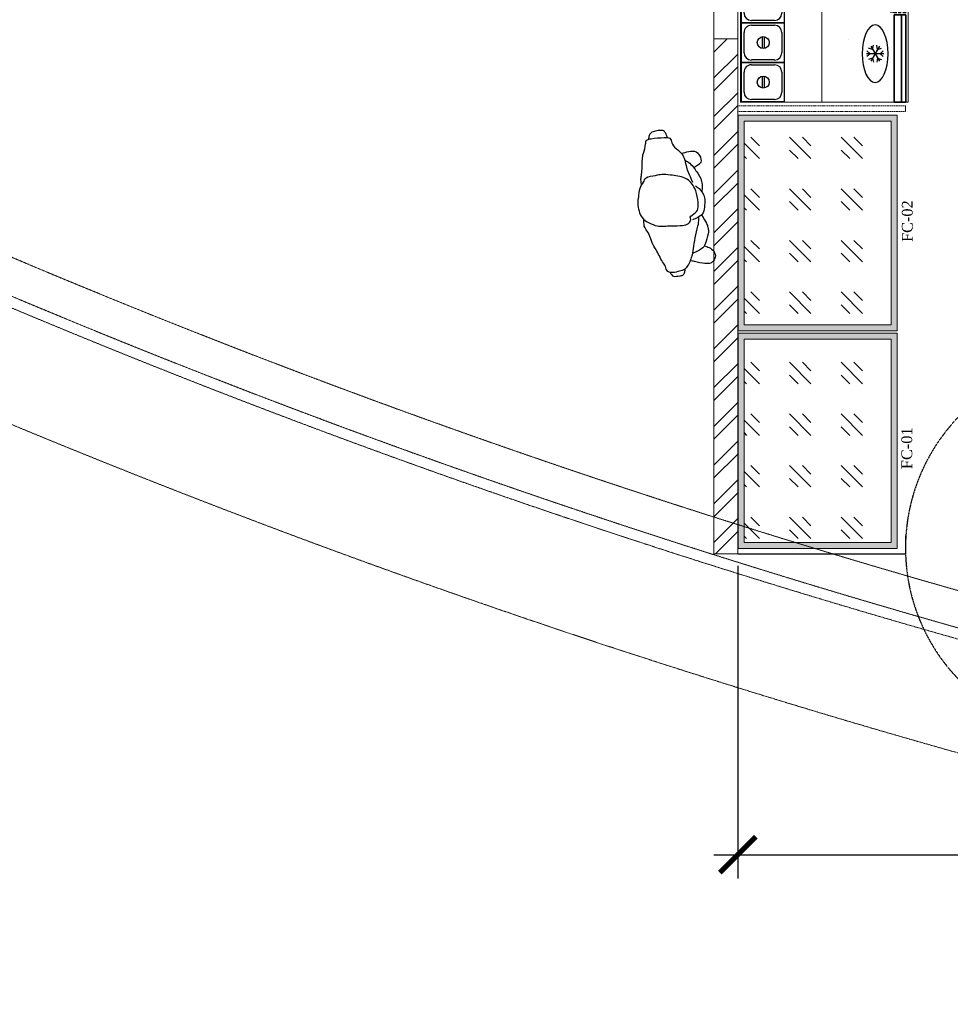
# Model space of a CAD drawing. Header units: inches. Extents: x 1703 to 137267, y -37098 to 14102.
# Tile 24 of 142: x 38916 to 42802, y 678 to 4789. Entities that reach past the tile are written whole.
import ezdxf

# ---------------------------------------------------------------- set-up
doc = ezdxf.new("R2010")
doc.units = ezdxf.units.IN
doc.header["$MEASUREMENT"] = 0
for name, pattern in [('DASHED', [0.75, 0.5, -0.25]), ('DASHED2', [0.375, 0.25, -0.125]), ('HIDDEN', [0.375, 0.25, -0.125]), ('LEVEL-F-OVERALL LAYOUT$0$HIDDEN', [0.375, 0.25, -0.125]), ('LEVEL-F-OVERALL LAYOUT$0$Hidden 2mm', [3, 2, -1])]:
    doc.linetypes.add(name, pattern=pattern)
for name, color, linetype in [('A-ANNO-DIMS-30', 7, 'Continuous'), ('AG-PEOPLE', 8, 'Continuous'), ('BA-DEMOLISTION WALL', 3, 'Continuous'), ('CT_PARTITION WALL', 180, 'Continuous'), ('DOOR', 7, 'Continuous'), ('elevation line', 1, 'Continuous'), ('EQUI.', 4, 'Continuous'), ('HATCH', 8, 'Continuous'), ('IQ_200_3D', 1, 'Continuous'), ('kitchen equip1', 8, 'Continuous')]:
    doc.layers.add(name, color=color, linetype=linetype)
for name, color, linetype, lineweight in [('CKD - Kit Text', 171, 'Continuous', 13), ('CKD Equipments', 252, 'Continuous', 0), ('Equipments CKD', 252, 'Continuous', 0), ('LEVEL-F-OVERALL LAYOUT$0$A-DETL', 251, 'Continuous', 15), ('LEVEL-F-OVERALL LAYOUT$0$I-FLOR-OVHD', 251, 'LEVEL-F-OVERALL LAYOUT$0$HIDDEN', 18)]:
    doc.layers.add(name, color=color, linetype=linetype, lineweight=lineweight)
doc.styles.add('I_NOTE', font='txt', dxfattribs={"height": 2})
doc.styles.add('style12', font='BOOKOSI.TTF')
doc.dimstyles.new('I_STANDARD_MM', dxfattribs={"dimtxt": 2, "dimasz": 1, "dimexe": 2, "dimexo": 1, "dimgap": 1, "dimtad": 1, "dimdec": 0, "dimrnd": 5, "dimzin": 3, "dimdsep": 46, "dimtxsty": 'I_NOTE', "dimblk": 'ARCHTICK', "dimcen": 0.09, "dimdle": 2, "dimclrd": 1, "dimclre": 1, "dimclrt": 4, "dimadec": 4, "dimazin": 0, "dimtfac": 1, "dimtdec": 0, "dimtmove": 1, "dimatfit": 3, "dimldrblk": 'OPEN90', "dimfxl": 1, "dimfrac": 1, "dimtolj": 1, "dimtzin": 0, "dimlwd": -1, "dimlwe": -1, "dimarcsym": 0})

# ---------------------------------------------------------------- blocks, each defined once
blk = doc.blocks.new('15')
at = {"layer": 'AG-PEOPLE'}
for points, knots in [([(-107.7, 42.8), (-108.9, 31.8), (-112.4, 14.4), (-105.5, -20.8), (-93.2, -81.6), (-66.8, -104.5), (-42.7, -120.1), (4.4, -127.7), (44.6, -126.7), (60.3, -114), (74.1, -84.1), (86.9, -94.7), (104.6, -80.4), (110.5, -54.1), (104, -7.1), (106.7, 50.6), (85.9, 82.8), (66.6, 117.5), (2.9, 127.9), (-24.1, 118.7), (-59.9, 115.1), (-83.6, 94.6), (-105, 85.2), (-106.3, 55.8), (-107.7, 42.8)], [0, 0, 0, 0, 0.297584, 0.631064, 1.068635, 1.39533, 1.69617, 2.097861, 2.458938, 2.716293, 3.010442, 3.199165, 3.447293, 3.731671, 4.119196, 4.541864, 4.881702, 5.22714, 5.673063, 5.989311, 6.327668, 6.644571, 6.906626, 7.259736, 7.259736, 7.259736, 7.259736]), ([(-74.9, 102.2), (-87.3, 103.4), (-102.2, 104.4), (-122.4, 96.1), (-179, 92.2), (-201.7, 86.9), (-239.9, 70.8), (-259.4, 71.9), (-264.7, 46.5), (-263.7, -5.3), (-262.5, -33.7), (-235.3, -36), (-215.1, -49), (-187.5, -84.9), (-130.9, -88.3), (-107.8, -96.8), (-68.1, -110.1)], [6.336389, 6.336389, 6.336389, 6.336389, 6.537667, 6.800059, 7.37971, 7.71926, 8.092946, 8.308631, 8.544876, 8.921489, 9.16867, 9.425346, 9.786299, 10.132859, 10.546398, 10.784625, 10.784625, 10.784625, 10.784625]), ([(77.7, -124.6), (100, -122.8), (135.8, -110.5), (200.3, -91.3), (238.6, -86), (294.2, -56.2), (295.3, -32.4), (303.2, -8.2), (298.9, 27.2), (269.5, 27.4), (257, 41.2), (201, 60.8), (175.6, 78), (130.3, 86), (104.4, 105.3), (92.3, 105.2), (71.3, 104.1)], [1.45444, 1.45444, 1.45444, 1.45444, 1.608341, 2.190332, 2.473474, 2.723913, 2.957268, 3.222842, 3.497886, 3.761391, 4.064663, 4.480615, 4.759776, 5.007102, 5.318048, 5.421629, 5.421629, 5.421629, 5.421629]), ([(-262.5, -20.9), (-267.2, -19.6), (-276, -16), (-290.7, -11.5), (-296.4, 5.9), (-292.6, 27.4), (-289.7, 47.9), (-276.6, 55.7), (-266.7, 58.6), (-261.7, 58.9)], [0, 0, 0, 0, 0.204936, 0.407613, 0.612349, 0.853232, 1.078576, 1.277206, 1.488019, 1.488019, 1.488019, 1.488019]), ([(299.6, 11.9), (303.4, 10.5), (310.2, 5.7), (319.5, 0.3), (317, -27.1), (317.1, -40.2), (305.8, -49.2), (296.8, -51.1), (292.2, -51)], [0, 0, 0, 0, 0.185845, 0.348437, 0.605768, 0.790156, 0.977812, 1.178868, 1.178868, 1.178868, 1.178868]), ([(-192, -73.6), (-196.5, -95), (-204.1, -131.1), (-178.7, -150), (-146.9, -156.9), (-137.7, -137.2), (-131.1, -126.5), (-128.6, -120.4)], [0.360496, 0.360496, 0.360496, 0.360496, 0.7344, 1.013881, 1.306887, 1.531117, 1.762107, 1.762107, 1.762107, 1.762107]), ([(200.2, -139), (202.3, -145.7), (208.4, -158.5), (223.9, -180.1), (251.8, -183.9), (264.8, -172.4), (276.4, -161.2), (274.9, -132.9), (265.4, -102.9), (258.6, -81.7), (256.5, -75.6)], [0, 0, 0, 0, 0.234933, 0.498205, 0.770578, 0.985693, 1.185055, 1.441446, 1.778194, 1.904722, 1.904722, 1.904722, 1.904722]), ([(-163.1, -84.9), (-160.2, -90), (-145.8, -111.4), (-108, -132.3), (-85.1, -147.1), (-56, -150.2), (-23.9, -146.4)], [0.5150736, 0.5150736, 0.5150736, 0.5150736, 0.6294553, 1.017186, 1.3780901, 1.4807756, 1.4807756, 1.4807756, 1.4807756]), ([(-52.4, -121.1), (-48.6, -126.4), (-41.1, -137.1), (0.7, -161.8), (29.3, -151.3), (64.1, -150.1), (80.3, -120.7), (86, -105.7), (87.8, -97.7)], [0, 0, 0, 0, 0.246088, 0.627223, 0.947124, 1.275341, 1.581551, 1.852766, 1.852766, 1.852766, 1.852766]), ([(70.5, -136.5), (104, -155.9), (124.6, -160.6), (151.5, -161.7), (189.8, -143.2), (209, -137.1), (222.7, -103.6), (227.8, -86.8)], [2.106915, 2.106915, 2.106915, 2.106915, 2.404966, 2.688798, 3.029539, 3.280342, 3.601839, 3.601839, 3.601839, 3.601839])]:
    blk.add_open_spline(points, degree=3, knots=knots, dxfattribs=at)
blk = doc.blocks.new('_ArchTick')
at = {"color": 0, "linetype": 'ByBlock', "const_width": 0.15}
blk.add_lwpolyline([(-0.5, -0.5), (0.5, 0.5)], dxfattribs=at)
blk = doc.blocks.new('*D471')
at = {"layer": 'A-ANNO-DIMS-30', "color": 1}
for p, q in [((41915, 2508.7), (41915, 1202.7)), ((44315, 2508.7), (44315, 1202.7)), ((41815, 1302.7), (44415, 1302.7))]:
    blk.add_line(p, q, dxfattribs=at)
at = {"layer": 'Defpoints', "color": 0}
for p in [(41915, 2558.7), (44315, 2558.7), (44315, 1302.7)]:
    blk.add_point(p, dxfattribs=at)
at = {"layer": 'A-ANNO-DIMS-30', "color": 1, "linetype": 'ByBlock', "xscale": 150, "yscale": 150, "zscale": 150, "rotation": 180}
blk.add_blockref('_ArchTick', (41915, 1302.7), dxfattribs=at)
at = {"layer": 'A-ANNO-DIMS-30', "color": 1, "linetype": 'ByBlock', "xscale": 150, "yscale": 150, "zscale": 150}
blk.add_blockref('_ArchTick', (44315, 1302.7), dxfattribs=at)
at = {"layer": 'A-ANNO-DIMS-30', "color": 1, "insert": (43115, 1402.7), "char_height": 100, "attachment_point": 5, "style": 'I_NOTE'}
blk.add_mtext('\\A1;2400', dxfattribs=at)
blk = doc.blocks.new('_Open90')
at = {"color": 0, "linetype": 'ByBlock', "lineweight": -2}
for p, q in [((0, 0), (-1, 0)), ((-0.5, 0.5), (0, 0)), ((0, 0), (-0.5, -0.5))]:
    blk.add_line(p, q, dxfattribs=at)
blk = doc.blocks.new('ZNS-MC-BASEREFUNIT')
at = {"layer": 'IQ_200_3D'}
for points in [[(0, 70, 155), (0, 70, 600), (304, 70, 600), (304, 70, 155)], [(0, 70, 600), (0, 30, 600), (304, 30, 600), (304, 70, 600)], [(0, 30, 155), (0, 70, 155), (304, 70, 155), (304, 30, 155)], [(304, 30, 500), (0, 30, 500), (0, 45, 500), (304, 45, 500)], [(0, 45, 500), (0, 45, 585), (304, 45, 585), (304, 45, 500)], [(0, 30, 585), (0, 45, 585), (304, 45, 585), (304, 30, 585)], [(0, 30, 500), (0, 30, 155), (304, 30, 155), (304, 30, 500)], [(304, 30, 600), (0, 30, 600), (0, 30, 585), (304, 30, 585)]]:
    blk.add_3dface(points, dxfattribs=at)
for points, invisible_edges in [([(0, 45, 585), (0, 70, 600), (0, 70, 155), (0, 45, 500)], 5), ([(0, 45, 500), (0, 30, 500), (0, 30, 155), (0, 70, 155)], 8), ([(0, 70, 600), (0, 45, 585), (0, 30, 585), (0, 30, 600)], 1), ([(304, 45, 585), (304, 70, 600), (304, 70, 155), (304, 45, 500)], 5), ([(304, 45, 500), (304, 30, 500), (304, 30, 155), (304, 70, 155)], 8), ([(304, 70, 600), (304, 45, 585), (304, 30, 585), (304, 30, 600)], 1)]:
    blk.add_3dface(points, dxfattribs=dict(at, invisible_edges=invisible_edges))
blk = doc.blocks.new('G$C28E28EBE')
at = {"layer": 'CKD Equipments'}
blk.add_line((360, 0, 576.1), (360, 1660, 576.1), dxfattribs=at)
at = {"layer": 'CKD Equipments', "elevation": 576.1}
blk.add_lwpolyline([(700, 1660), (700, 0), (0, 0), (0, 1660), (700, 1660)], close=True, dxfattribs=at)
at = {"layer": 'EQUI.'}
for p, q in [((517.6, 1658.7, 576.1), (695.4, 1658.7, 576.1)), ((517.6, 1493.6, 576.1), (517.6, 1658.7, 576.1)), ((558.2, 1648.5, 576.1), (654.8, 1648.5, 576.1)), ((695.4, 1658.7, 576.1), (695.4, 1493.6, 576.1)), ((527.8, 1534.2, 576.1), (527.8, 1618.1, 576.1)), ((685.2, 1618.1, 576.1), (685.2, 1534.2, 576.1)), ((600.2, 1600.3, 576.1), (600.2, 1551.3, 576.1)), ((610.2, 1551.3, 576.1), (610.2, 1600.3, 576.1)), ((517.6, 1493.6, 576.1), (695.4, 1493.6, 576.1)), ((517.6, 1328.5, 576.1), (517.6, 1493.6, 576.1)), ((517.6, 1493.6, 576.1), (695.4, 1493.6, 576.1)), ((695.4, 1493.6, 576.1), (517.6, 1493.6, 576.1)), ((654.8, 1503.8, 576.1), (558.2, 1503.8, 576.1)), ((558.2, 1483.4, 576.1), (654.8, 1483.4, 576.1)), ((695.4, 1493.6, 576.1), (695.4, 1328.5, 576.1)), ((527.8, 1369.1, 576.1), (527.8, 1453, 576.1)), ((685.2, 1453, 576.1), (685.2, 1369.1, 576.1)), ((600.2, 1435.2, 576.1), (600.2, 1386.2, 576.1)), ((610.2, 1386.2, 576.1), (610.2, 1435.2, 576.1)), ((517.6, 1328.5, 576.1), (695.4, 1328.5, 576.1)), ((517.6, 1163.4, 576.1), (517.6, 1328.5, 576.1)), ((517.6, 1328.5, 576.1), (695.4, 1328.5, 576.1)), ((517.6, 1328.5, 576.1), (695.4, 1328.5, 576.1)), ((695.4, 1328.5, 576.1), (517.6, 1328.5, 576.1)), ((654.8, 1338.7, 576.1), (558.2, 1338.7, 576.1)), ((558.2, 1318.3, 576.1), (654.8, 1318.3, 576.1)), ((558.2, 1318.3, 576.1), (654.8, 1318.3, 576.1)), ((695.4, 1328.5, 576.1), (695.4, 1163.4, 576.1)), ((527.8, 1204, 576.1), (527.8, 1287.9, 576.1)), ((685.2, 1287.9, 576.1), (685.2, 1204, 576.1)), ((600.2, 1270.1, 576.1), (600.2, 1221.1, 576.1)), ((610.2, 1221.1, 576.1), (610.2, 1270.1, 576.1)), ((517.6, 1163.4, 576.1), (695.4, 1163.4, 576.1)), ((517.6, 998.3, 576.1), (517.6, 1163.4, 576.1)), ((517.6, 1163.4, 576.1), (695.4, 1163.4, 576.1)), ((695.4, 1163.4, 576.1), (517.6, 1163.4, 576.1)), ((654.8, 1173.6, 576.1), (558.2, 1173.6, 576.1)), ((558.2, 1153.2, 576.1), (654.8, 1153.2, 576.1)), ((695.4, 1163.4, 576.1), (695.4, 998.3, 576.1)), ((527.8, 1038.9, 576.1), (527.8, 1122.8, 576.1)), ((685.2, 1122.8, 576.1), (685.2, 1038.9, 576.1)), ((600.2, 1105, 576.1), (600.2, 1056, 576.1)), ((610.2, 1056, 576.1), (610.2, 1105, 576.1)), ((517.6, 998.3, 576.1), (695.4, 998.3, 576.1)), ((517.6, 833.2, 576.1), (517.6, 998.3, 576.1)), ((517.6, 998.3, 576.1), (695.4, 998.3, 576.1)), ((695.4, 998.3, 576.1), (517.6, 998.3, 576.1)), ((654.8, 1008.5, 576.1), (558.2, 1008.5, 576.1)), ((558.2, 988.1, 576.1), (654.8, 988.1, 576.1)), ((695.4, 998.3, 576.1), (695.4, 833.2, 576.1)), ((527.8, 873.8, 576.1), (527.8, 957.7, 576.1)), ((685.2, 957.7, 576.1), (685.2, 873.8, 576.1)), ((600.2, 939.9, 576.1), (600.2, 890.9, 576.1)), ((610.2, 890.9, 576.1), (610.2, 939.9, 576.1)), ((517.6, 833.2, 576.1), (695.4, 833.2, 576.1)), ((517.6, 668.1, 576.1), (517.6, 833.2, 576.1)), ((517.6, 833.2, 576.1), (695.4, 833.2, 576.1)), ((695.4, 833.2, 576.1), (517.6, 833.2, 576.1)), ((654.8, 843.4, 576.1), (558.2, 843.4, 576.1)), ((558.2, 823, 576.1), (654.8, 823, 576.1)), ((695.4, 833.2, 576.1), (695.4, 668.1, 576.1)), ((527.8, 708.7, 576.1), (527.8, 792.6, 576.1)), ((685.2, 792.6, 576.1), (685.2, 708.7, 576.1)), ((600.2, 774.8, 576.1), (600.2, 725.8, 576.1)), ((610.2, 725.8, 576.1), (610.2, 774.8, 576.1)), ((517.6, 668.1, 576.1), (695.4, 668.1, 576.1)), ((517.6, 503, 576.1), (517.6, 668.1, 576.1)), ((517.6, 668.1, 576.1), (695.4, 668.1, 576.1)), ((695.4, 668.1, 576.1), (517.6, 668.1, 576.1)), ((654.8, 678.3, 576.1), (558.2, 678.3, 576.1)), ((558.2, 657.9, 576.1), (654.8, 657.9, 576.1)), ((695.4, 668.1, 576.1), (695.4, 503, 576.1)), ((527.8, 543.6, 576.1), (527.8, 627.5, 576.1)), ((685.2, 627.5, 576.1), (685.2, 543.6, 576.1)), ((600.2, 609.7, 576.1), (600.2, 560.7, 576.1)), ((610.2, 560.7, 576.1), (610.2, 609.7, 576.1)), ((517.6, 503, 576.1), (695.4, 503, 576.1)), ((517.6, 337.9, 576.1), (517.6, 503, 576.1)), ((517.6, 503, 576.1), (695.4, 503, 576.1)), ((695.4, 503, 576.1), (517.6, 503, 576.1)), ((654.8, 513.2, 576.1), (558.2, 513.2, 576.1)), ((695.4, 503, 576.1), (695.4, 337.9, 576.1)), ((527.8, 378.5, 576.1), (527.8, 462.4, 576.1)), ((558.2, 492.8, 576.1), (654.8, 492.8, 576.1)), ((685.2, 462.4, 576.1), (685.2, 378.5, 576.1)), ((600.2, 444.6, 576.1), (600.2, 395.6, 576.1)), ((610.2, 395.6, 576.1), (610.2, 444.6, 576.1)), ((517.6, 337.9, 576.1), (695.4, 337.9, 576.1)), ((517.6, 172.8, 576.1), (517.6, 337.9, 576.1)), ((517.6, 337.9, 576.1), (695.4, 337.9, 576.1)), ((695.4, 337.9, 576.1), (517.6, 337.9, 576.1)), ((654.8, 348.1, 576.1), (558.2, 348.1, 576.1)), ((695.4, 337.9, 576.1), (695.4, 172.8, 576.1)), ((527.8, 213.4, 576.1), (527.8, 297.3, 576.1)), ((558.2, 327.7, 576.1), (654.8, 327.7, 576.1)), ((685.2, 297.3, 576.1), (685.2, 213.4, 576.1)), ((600.2, 279.5, 576.1), (600.2, 230.5, 576.1)), ((610.2, 230.5, 576.1), (610.2, 279.5, 576.1)), ((517.6, 172.8, 576.1), (695.4, 172.8, 576.1)), ((517.6, 172.8, 576.1), (695.4, 172.8, 576.1)), ((695.4, 172.8, 576.1), (517.6, 172.8, 576.1)), ((517.6, 172.8, 576.1), (695.4, 172.8, 576.1)), ((517.6, 7.7, 576.1), (517.6, 172.8, 576.1)), ((517.6, 172.8, 576.1), (695.4, 172.8, 576.1)), ((695.4, 172.8, 576.1), (517.6, 172.8, 576.1)), ((654.8, 183, 576.1), (558.2, 183, 576.1)), ((654.8, 183, 576.1), (558.2, 183, 576.1)), ((695.4, 172.8, 576.1), (695.4, 7.7, 576.1)), ((527.8, 48.3, 576.1), (527.8, 132.2, 576.1)), ((558.2, 162.6, 576.1), (654.8, 162.6, 576.1)), ((685.2, 132.2, 576.1), (685.2, 48.3, 576.1)), ((600.2, 114.4, 576.1), (600.2, 65.4, 576.1)), ((610.2, 65.4, 576.1), (610.2, 114.4, 576.1)), ((517.6, 7.7, 576.1), (695.4, 7.7, 576.1)), ((517.6, 7.7, 576.1), (695.4, 7.7, 576.1)), ((695.4, 7.7, 576.1), (517.6, 7.7, 576.1)), ((654.8, 17.9, 576.1), (558.2, 17.9, 576.1))]:
    blk.add_line(p, q, dxfattribs=at)
for centre in [(605.2, 1575.8, 576.1), (605.2, 1410.7, 576.1), (605.2, 1245.6, 576.1), (605.2, 1080.5, 576.1), (605.2, 915.4, 576.1), (605.2, 750.3, 576.1), (605.2, 585.2, 576.1), (605.2, 420.1, 576.1), (605.2, 255, 576.1), (605.2, 89.9, 576.1)]:
    blk.add_circle(centre, 25, dxfattribs=at)
for centre, start, end in [((558.2, 1618.1, 576.1), 90, 180), ((654.8, 1618.1, 576.1), 0, 90), ((558.2, 1534.2, 576.1), 180, 270), ((654.8, 1534.2, 576.1), 270, 0), ((558.2, 1453, 576.1), 90, 180), ((654.8, 1453, 576.1), 0, 90), ((558.2, 1369.1, 576.1), 180, 270), ((654.8, 1369.1, 576.1), 270, 0), ((558.2, 1287.9, 576.1), 90, 180), ((654.8, 1287.9, 576.1), 0, 90), ((558.2, 1204, 576.1), 180, 270), ((654.8, 1204, 576.1), 270, 0), ((558.2, 1122.8, 576.1), 90, 180), ((654.8, 1122.8, 576.1), 0, 90), ((558.2, 1038.9, 576.1), 180, 270), ((654.8, 1038.9, 576.1), 270, 0), ((558.2, 957.7, 576.1), 90, 180), ((654.8, 957.7, 576.1), 0, 90), ((558.2, 873.8, 576.1), 180, 270), ((654.8, 873.8, 576.1), 270, 0), ((558.2, 792.6, 576.1), 90, 180), ((654.8, 792.6, 576.1), 0, 90), ((558.2, 708.7, 576.1), 180, 270), ((654.8, 708.7, 576.1), 270, 0), ((558.2, 627.5, 576.1), 90, 180), ((654.8, 627.5, 576.1), 0, 90), ((558.2, 543.6, 576.1), 180, 270), ((654.8, 543.6, 576.1), 270, 0), ((558.2, 462.4, 576.1), 90, 180), ((654.8, 462.4, 576.1), 0, 90), ((558.2, 378.5, 576.1), 180, 270), ((654.8, 378.5, 576.1), 270, 0), ((558.2, 297.3, 576.1), 90, 180), ((654.8, 297.3, 576.1), 0, 90), ((558.2, 213.4, 576.1), 180, 270), ((654.8, 213.4, 576.1), 270, 0), ((558.2, 132.2, 576.1), 90, 180), ((654.8, 132.2, 576.1), 0, 90), ((558.2, 48.3, 576.1), 180, 270), ((654.8, 48.3, 576.1), 270, 0)]:
    blk.add_arc(centre, 30.5, start, end, dxfattribs=at)
at = {"layer": 'Equipments CKD'}
for p, q in [((249.3, 1399.2, -83.9), (249.3, 1399.2, -83.9)), ((700, 0, 576.1), (10, 0, 576.1)), ((10, 0, 576.1), (700, 0, 576.1)), ((10, 0, 576.1), (700, 0, 576.1)), ((532.2, 0, 576.1), (700, 0, 576.1)), ((700, 0, 576.1), (532.2, 0, 576.1))]:
    blk.add_line(p, q, dxfattribs=at)
at = {"layer": 'kitchen equip1', "ltscale": 700}
for p, q in [((127.7, 1475.5, -83.9), (111.2, 1481.1, -83.9)), ((120.2, 1426.1, -83.9), (156.2, 1488.5, -83.9)), ((156.2, 1426.1, -83.9), (120.2, 1488.5, -83.9)), ((127.7, 1475.5, -83.9), (131.1, 1492.6, -83.9)), ((148.7, 1475.5, -83.9), (145.3, 1492.6, -83.9)), ((148.7, 1475.5, -83.9), (165.2, 1481.1, -83.9)), ((102.2, 1457.3, -83.9), (174.2, 1457.3, -83.9)), ((117.2, 1457.3, -83.9), (104.1, 1468.8, -83.9)), ((117.2, 1457.3, -83.9), (104.1, 1445.8, -83.9)), ((127.7, 1439.1, -83.9), (111.2, 1433.5, -83.9)), ((127.7, 1439.1, -83.9), (131.1, 1422, -83.9)), ((148.7, 1439.1, -83.9), (145.3, 1422, -83.9)), ((148.7, 1439.1, -83.9), (165.2, 1433.5, -83.9)), ((159.2, 1457.3, -83.9), (172.3, 1468.8, -83.9)), ((159.2, 1457.3, -83.9), (172.3, 1445.8, -83.9))]:
    blk.add_line(p, q, dxfattribs=at)
at = {"layer": 'kitchen equip1', "linetype": 'DASHED', "ltscale": 25}
for p, q in [((75, 1283, 576.1), (60, 1283, 576.1)), ((67.5, 1283, 576.1), (67.5, 864.4, 576.1)), ((75, 1283, 576.1), (75, 864.4, 576.1)), ((75, 864.4, 576.1), (60, 864.4, 576.1)), ((75, 851.1, 576.1), (60, 851.1, 576.1)), ((67.5, 851.1, 576.1), (67.5, 432.5, 576.1)), ((75, 851.1, 576.1), (75, 432.5, 576.1)), ((75, 432.5, 576.1), (60, 432.5, 576.1)), ((75, 422.3, 576.1), (60, 422.3, 576.1)), ((67.5, 422.3, 576.1), (67.5, 3.7, 576.1)), ((75, 422.3, 576.1), (75, 3.7, 576.1)), ((75, 3.7, 576.1), (60, 3.7, 576.1))]:
    blk.add_line(p, q, dxfattribs=at)
at = {"layer": 'kitchen equip1', "linetype": 'DASHED', "ltscale": 25, "elevation": 576.1}
for points in [[(60, 1286.7), (60, 860.7), (10, 860.7), (10, 1286.7)], [(60, 854.8), (60, 428.8), (10, 428.8), (10, 854.8)], [(60, 426), (60, 0), (10, 0), (10, 426)]]:
    blk.add_lwpolyline(points, close=True, dxfattribs=at)
at = {"layer": 'kitchen equip1', "ltscale": 700, "extrusion": (0, 0, -1)}
blk.add_ellipse((138.2, 1457.3, -83.9), major_axis=(0, -120), ratio=0.45, dxfattribs=at)
at = {"layer": 'kitchen equip1', "ltscale": 700, "xscale": -1.2, "yscale": 1.2, "zscale": 1.2, "rotation": 270}
blk.add_blockref('ZNS-MC-BASEREFUNIT', (-26, 1295.2, -10243.3), dxfattribs=at)

msp = doc.modelspace()

# ---------------------------------------------------------------- hatches: boundary and pattern name
at = {"layer": 'BA-DEMOLISTION WALL', "ltscale": 1000, "true_color": 0xeea205}
h = msp.add_hatch(dxfattribs=at)
h.set_pattern_fill('GOST_GLASS', color=40, scale=25.4, angle=90)
h.set_pattern_definition([(315, (1830997.41, 2451813.82), (-3e-13, -215.526147), [127, -177.8]), (315, (1830997.41, 2451759.93), (-3e-13, -215.526147), [50.8, -254]), (315, (1831051.3, 2451813.82), (-3e-13, -215.526147), [50.8, -254])])
h.paths.add_polyline_path([(42555.8, 3545.7), (42555.8, 4395.7), (41940.8, 4395.7), (41940.8, 3545.7)])
h = msp.add_hatch(dxfattribs=at)
h.set_pattern_fill('GOST_GLASS', color=40, scale=25.4, angle=90)
h.set_pattern_definition([(315, (1830997.41, 2450873.73), (-3e-13, -215.526147), [127, -177.8]), (315, (1830997.41, 2450819.85), (-3e-13, -215.526147), [50.8, -254]), (315, (1831051.3, 2450873.73), (-3e-13, -215.526147), [50.8, -254])])
h.paths.add_polyline_path([(42555.8, 2605.7), (42555.8, 3455.7), (41940.8, 3455.7), (41940.8, 2605.7)])
at = {"layer": 'CKD Equipments'}
h = msp.add_hatch(color=4, dxfattribs=at)
h.dxf.hatch_style = 1
h.paths.add_polyline_path([(42580.8, 3490.7), (42580.8, 4390.7), (41915.8, 4390.7), (41915.8, 3490.7)])
h.paths.add_polyline_path([(42555.8, 3515.7), (42555.8, 4365.7), (41940.8, 4365.7), (41940.8, 3515.7)], flags=16)
h = msp.add_hatch(color=4, dxfattribs=at)
h.dxf.hatch_style = 1
h.paths.add_polyline_path([(42580.8, 2580.7), (42580.8, 3480.7), (41915.8, 3480.7), (41915.8, 2580.7)])
h.paths.add_polyline_path([(42555.8, 2605.7), (42555.8, 3455.7), (41940.8, 3455.7), (41940.8, 2605.7)], flags=16)
at = {"layer": 'HATCH'}
h = msp.add_hatch(dxfattribs=at)
h.set_pattern_fill('ANSI32', color=6, scale=304.8)
h.set_pattern_definition([(45, (-5638021.36, 585690.45), (-80.822305, 80.822305), []), (45, (-5637967.47, 585690.45), (-80.822305, 80.822305), [])])
h.paths.add_polyline_path([(41815, 4709.6), (41915, 4709.6), (41915, 2558.7), (41815, 2558.7)])

# ---------------------------------------------------------------- linework, layer by layer
at = {"layer": 'CKD Equipments', "color": 7}
for p, q in [((41915, 5558.7), (41915, 2558.7)), ((41815, 5458.7), (41815, 2558.7)), ((41915.8, 4709.6), (41815, 4709.6)), ((41815, 2558.7), (41915, 2558.7))]:
    msp.add_line(p, q, dxfattribs=at)
at = {"layer": 'CKD Equipments'}
msp.add_line((42615.8, 4429.7), (42615.8, 4405.7), dxfattribs=at)
for points in [[(41815, 4709.6), (41915, 4709.6), (41915, 2558.7), (41815, 2558.7), (41815, 4709.6)], [(42580.8, 3490.7), (42580.8, 4390.7), (41915.8, 4390.7), (41915.8, 3490.7), (42580.8, 3490.7)], [(42580.8, 2580.7), (42580.8, 3480.7), (41915.8, 3480.7), (41915.8, 2580.7), (42580.8, 2580.7)]]:
    msp.add_lwpolyline(points, dxfattribs=at)
for points in [[(42555.8, 3515.7), (42555.8, 4365.7), (41940.8, 4365.7), (41940.8, 3515.7)], [(42555.8, 2605.7), (42555.8, 3455.7), (41940.8, 3455.7), (41940.8, 2605.7)]]:
    msp.add_lwpolyline(points, close=True, dxfattribs=at)
at = {"layer": 'CT_PARTITION WALL', "linetype": 'DASHED2', "lineweight": 0, "ltscale": 20}
msp.add_line((42615.8, 4405.7), (41915.8, 4405.7), dxfattribs=at)
msp.add_lwpolyline([(42615.8, 4429.7), (41915.8, 4429.7)], dxfattribs=at)
at = {"layer": 'DOOR', "color": 251, "linetype": 'HIDDEN', "ltscale": 5}
msp.add_arc((43403.2, 2582.9), 788.2, 133.7489, 226.2901, dxfattribs=at)
at = {"layer": 'elevation line', "ltscale": 0.25}
msp.add_line((41915, 2558.7), (42615, 2558.7), dxfattribs=at)
msp.add_lwpolyline([(42615, 2633.7), (42615, 2558.7)], dxfattribs=at)
at = {"layer": 'LEVEL-F-OVERALL LAYOUT$0$A-DETL', "linetype": 'LEVEL-F-OVERALL LAYOUT$0$Hidden 2mm', "lineweight": 15}
for radius, start, end in [(33871.8, 239.34358, 257.16427), (34021.8, 239.29868, 254.96625)]:
    msp.add_arc((52089.9, 34988.4), radius, start, end, dxfattribs=at)
at = {"layer": 'LEVEL-F-OVERALL LAYOUT$0$I-FLOR-OVHD', "ltscale": 0.25}
msp.add_lwpolyline([(48125.1, 677.9, -0.019531), (45456.3, 1097.7, -0.089507), (33878.6, 5666.7)], format="xyb", dxfattribs=at)
for start, end in [(238.96902, 252.04841), (252.04841, 257.78854)]:
    msp.add_arc((52089.9, 34988.4), 34066.8, start, end, dxfattribs=at)

# ---------------------------------------------------------------- block references
at = {"layer": 'AG-PEOPLE', "color": 4, "xscale": -1, "rotation": 94.4179291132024}
msp.add_blockref('15', (41621.1, 4033.9), dxfattribs=at)
at = {"layer": 'CKD Equipments', "ltscale": 0.25, "rotation": 180}
msp.add_blockref('G$C28E28EBE', (42626.4, 6104.6, -576.1), dxfattribs=at)

# ---------------------------------------------------------------- texts
at = {"layer": 'CKD - Kit Text', "color": 0, "char_height": 45, "width": 1358.804, "attachment_point": 2, "rotation": 90, "style": 'style12'}
for s, insert in [('FC-02', (42600, 3948.2)), ('FC-01', (42598, 2999.9))]:
    msp.add_mtext(s, dxfattribs=dict(at, insert=insert))

# ---------------------------------------------------------------- dimensions: what is measured, and where the dimension line sits
at = {"layer": 'A-ANNO-DIMS-30'}
dim = msp.add_linear_dim(base=(44315, 1302.7), p1=(41915, 2558.7), p2=(44315, 2558.7), dimstyle='I_STANDARD_MM', override={"dimtxt": 5, "dimasz": 3, "dimclrt": 1}, dxfattribs=at)
dim.commit()
dim.dimension.update_dxf_attribs({"geometry": '*D471', "text_midpoint": (43115, 1402.7)})

doc.saveas('drawing.dxf')
